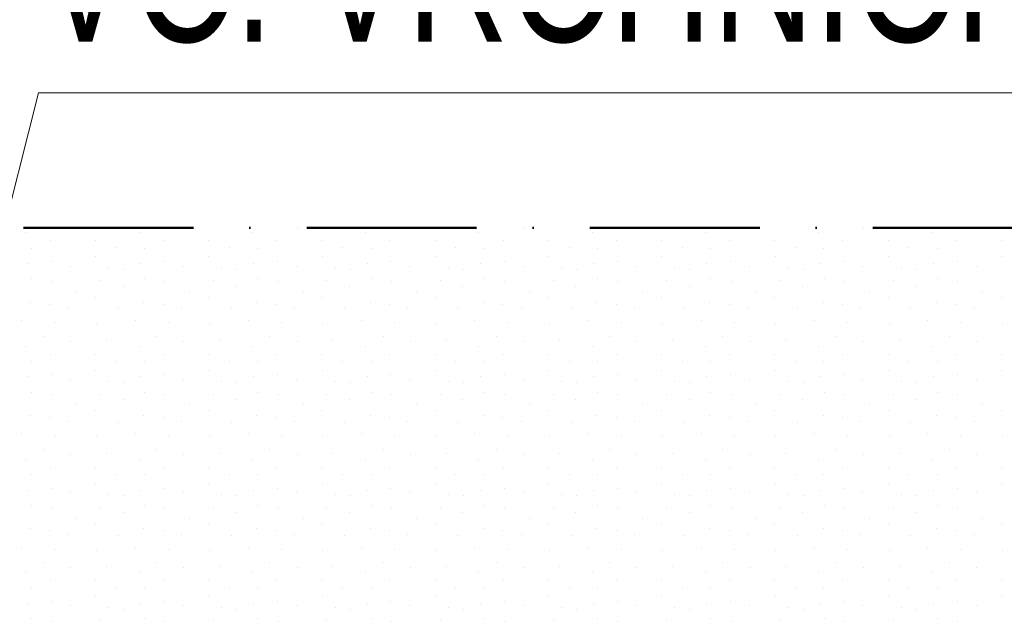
# Model space of a CAD drawing. Header units: millimetres. Extents: x -211955 to 157391, y -241491 to 94238.
# Tile 98 of 138: x 4486 to 6225, y -44115 to -43049. Entities that reach past the tile are written whole.
import ezdxf

# ---------------------------------------------------------------- set-up
doc = ezdxf.new("R2010")
doc.units = ezdxf.units.MM
doc.header["$PDMODE"] = 65
doc.linetypes.add('Cerchovana_1', pattern=[500, 300, -100, 0, -100])
for name, color, linetype, lineweight in [('XR$2$PŮDORYS 1.NP - STÁVAJÍCÍ_1', 7, 'Continuous', 25), ('XR$3$SITUACE - BOURÁNÍ_1', 7, 'Continuous', 25), ('XR$4$SITUACE - BOURÁNÍ - KOTY_1', 7, 'Continuous', 25)]:
    doc.layers.add(name, color=color, linetype=linetype, lineweight=lineweight)
doc.styles.add('ARIALNARROW', font='ARIALN.TTF')
doc.dimstyles.new('DIMSTYLE_4', dxfattribs={"dimtxt": 250, "dimasz": 300, "dimexe": 0, "dimexo": 0, "dimgap": 125, "dimtad": 2, "dimlfac": 0.001, "dimrnd": 0.05, "dimzin": 4, "dimdsep": 46, "dimtxsty": 'ARIALNARROW', "dimblk1": 'ALL_ML_STRICH', "dimblk2": 'ALL_ML_STRICH', "dimsah": 1, "dimcen": 0, "dimclrd": 6, "dimclre": 6, "dimclrt": 6, "dimadec": 0, "dimazin": 0, "dimtfac": 1, "dimtdec": 0, "dimtix": 1, "dimtmove": 2, "dimatfit": 3, "dimfxl": 0, "dimtzin": 0, "dimlwd": 0, "dimlwe": 18, "dimarcsym": 0})

# ---------------------------------------------------------------- blocks, each defined once
blk = doc.blocks.new('VZOR_0')
at = {"layer": 'XR$3$SITUACE - BOURÁNÍ_1', "color": 204, "linetype": 'Continuous', "lineweight": 13}
for p, q in [((4576.2, -43417.2), (4576.2, -43417.2)), ((4776.2, -43417.2), (4776.2, -43417.2)), ((4976.2, -43417.2), (4976.2, -43417.2)), ((5176.2, -43417.2), (5176.2, -43417.2)), ((5376.2, -43417.2), (5376.2, -43417.2)), ((5576.2, -43417.2), (5576.2, -43417.2)), ((5776.2, -43417.2), (5776.2, -43417.2)), ((5976.2, -43417.2), (5976.2, -43417.2)), ((6176.2, -43417.2), (6176.2, -43417.2)), ((4497.4, -43425.8), (4497.4, -43425.8)), ((4540, -43440), (4540, -43440)), ((4620, -43440), (4620, -43440)), ((4697.4, -43425.8), (4697.4, -43425.8)), ((4740, -43440), (4740, -43440)), ((4820, -43440), (4820, -43440)), ((4897.4, -43425.8), (4897.4, -43425.8)), ((4940, -43440), (4940, -43440)), ((5020, -43440), (5020, -43440)), ((5097.4, -43425.8), (5097.4, -43425.8)), ((5140, -43440), (5140, -43440)), ((5220, -43440), (5220, -43440)), ((5297.4, -43425.8), (5297.4, -43425.8)), ((5340, -43440), (5340, -43440)), ((5420, -43440), (5420, -43440)), ((5497.4, -43425.8), (5497.4, -43425.8)), ((5540, -43440), (5540, -43440)), ((5620, -43440), (5620, -43440)), ((5697.4, -43425.8), (5697.4, -43425.8)), ((5740, -43440), (5740, -43440)), ((5820, -43440), (5820, -43440)), ((5897.4, -43425.8), (5897.4, -43425.8)), ((5940, -43440), (5940, -43440)), ((6020, -43440), (6020, -43440)), ((6097.4, -43425.8), (6097.4, -43425.8)), ((6140, -43440), (6140, -43440)), ((6220, -43440), (6220, -43440)), ((4506.8, -43453), (4506.8, -43453)), ((4656.8, -43452.4), (4656.8, -43452.4)), ((4706.8, -43453), (4706.8, -43453)), ((4856.8, -43452.4), (4856.8, -43452.4)), ((4906.8, -43453), (4906.8, -43453)), ((5056.8, -43452.4), (5056.8, -43452.4)), ((5106.8, -43453), (5106.8, -43453)), ((5256.8, -43452.4), (5256.8, -43452.4)), ((5306.8, -43453), (5306.8, -43453)), ((5456.8, -43452.4), (5456.8, -43452.4)), ((5506.8, -43453), (5506.8, -43453)), ((5656.8, -43452.4), (5656.8, -43452.4)), ((5706.8, -43453), (5706.8, -43453)), ((5856.8, -43452.4), (5856.8, -43452.4)), ((5906.8, -43453), (5906.8, -43453)), ((6056.8, -43452.4), (6056.8, -43452.4)), ((6106.8, -43453), (6106.8, -43453)), ((4620.6, -43468), (4620.6, -43468)), ((4820.6, -43468), (4820.6, -43468)), ((5020.6, -43468), (5020.6, -43468)), ((5220.6, -43468), (5220.6, -43468)), ((5420.6, -43468), (5420.6, -43468)), ((5620.6, -43468), (5620.6, -43468)), ((5820.6, -43468), (5820.6, -43468)), ((6020.6, -43468), (6020.6, -43468)), ((6220.6, -43468), (6220.6, -43468)), ((4500, -43480), (4500, -43480)), ((4541.8, -43476.4), (4541.8, -43476.4)), ((4575.4, -43484.6), (4575.4, -43484.6)), ((4643.4, -43487.8), (4643.4, -43487.8)), ((4669.8, -43490), (4669.8, -43490)), ((4700, -43480), (4700, -43480)), ((4741.8, -43476.4), (4741.8, -43476.4)), ((4775.4, -43484.6), (4775.4, -43484.6)), ((4843.4, -43487.8), (4843.4, -43487.8)), ((4869.8, -43490), (4869.8, -43490)), ((4900, -43480), (4900, -43480)), ((4941.8, -43476.4), (4941.8, -43476.4)), ((4975.4, -43484.6), (4975.4, -43484.6)), ((5043.4, -43487.8), (5043.4, -43487.8)), ((5069.8, -43490), (5069.8, -43490)), ((5100, -43480), (5100, -43480)), ((5141.8, -43476.4), (5141.8, -43476.4)), ((5175.4, -43484.6), (5175.4, -43484.6)), ((5243.4, -43487.8), (5243.4, -43487.8)), ((5269.8, -43490), (5269.8, -43490)), ((5300, -43480), (5300, -43480)), ((5341.8, -43476.4), (5341.8, -43476.4)), ((5375.4, -43484.6), (5375.4, -43484.6)), ((5443.4, -43487.8), (5443.4, -43487.8)), ((5469.8, -43490), (5469.8, -43490)), ((5500, -43480), (5500, -43480)), ((5541.8, -43476.4), (5541.8, -43476.4)), ((5575.4, -43484.6), (5575.4, -43484.6)), ((5643.4, -43487.8), (5643.4, -43487.8)), ((5669.8, -43490), (5669.8, -43490)), ((5700, -43480), (5700, -43480)), ((5741.8, -43476.4), (5741.8, -43476.4)), ((5775.4, -43484.6), (5775.4, -43484.6)), ((5843.4, -43487.8), (5843.4, -43487.8)), ((5869.8, -43490), (5869.8, -43490)), ((5900, -43480), (5900, -43480)), ((5941.8, -43476.4), (5941.8, -43476.4)), ((5975.4, -43484.6), (5975.4, -43484.6)), ((6043.4, -43487.8), (6043.4, -43487.8)), ((6069.8, -43490), (6069.8, -43490)), ((6100, -43480), (6100, -43480)), ((6141.8, -43476.4), (6141.8, -43476.4)), ((6175.4, -43484.6), (6175.4, -43484.6)), ((4507, -43507), (4507, -43507)), ((4707, -43507), (4707, -43507)), ((4907, -43507), (4907, -43507)), ((5107, -43507), (5107, -43507)), ((5307, -43507), (5307, -43507)), ((5507, -43507), (5507, -43507)), ((5707, -43507), (5707, -43507)), ((5907, -43507), (5907, -43507)), ((6107, -43507), (6107, -43507)), ((4542.8, -43511.8), (4542.8, -43511.8)), ((4628.8, -43510.4), (4628.8, -43510.4)), ((4668.8, -43519.8), (4668.8, -43519.8)), ((4742.8, -43511.8), (4742.8, -43511.8)), ((4828.8, -43510.4), (4828.8, -43510.4)), ((4868.8, -43519.8), (4868.8, -43519.8)), ((4942.8, -43511.8), (4942.8, -43511.8)), ((5028.8, -43510.4), (5028.8, -43510.4)), ((5068.8, -43519.8), (5068.8, -43519.8)), ((5142.8, -43511.8), (5142.8, -43511.8)), ((5228.8, -43510.4), (5228.8, -43510.4)), ((5268.8, -43519.8), (5268.8, -43519.8)), ((5342.8, -43511.8), (5342.8, -43511.8)), ((5428.8, -43510.4), (5428.8, -43510.4)), ((5468.8, -43519.8), (5468.8, -43519.8)), ((5542.8, -43511.8), (5542.8, -43511.8)), ((5628.8, -43510.4), (5628.8, -43510.4)), ((5668.8, -43519.8), (5668.8, -43519.8)), ((5742.8, -43511.8), (5742.8, -43511.8)), ((5828.8, -43510.4), (5828.8, -43510.4)), ((5868.8, -43519.8), (5868.8, -43519.8)), ((5942.8, -43511.8), (5942.8, -43511.8)), ((6028.8, -43510.4), (6028.8, -43510.4)), ((6068.8, -43519.8), (6068.8, -43519.8)), ((6142.8, -43511.8), (6142.8, -43511.8)), ((4587, -43529.6), (4587, -43529.6)), ((4620, -43540), (4620, -43540)), ((4787, -43529.6), (4787, -43529.6)), ((4820, -43540), (4820, -43540)), ((4987, -43529.6), (4987, -43529.6)), ((5020, -43540), (5020, -43540)), ((5187, -43529.6), (5187, -43529.6)), ((5220, -43540), (5220, -43540)), ((5387, -43529.6), (5387, -43529.6)), ((5420, -43540), (5420, -43540)), ((5587, -43529.6), (5587, -43529.6)), ((5620, -43540), (5620, -43540)), ((5787, -43529.6), (5787, -43529.6)), ((5820, -43540), (5820, -43540)), ((5987, -43529.6), (5987, -43529.6)), ((6020, -43540), (6020, -43540)), ((6187, -43529.6), (6187, -43529.6)), ((6220, -43540), (6220, -43540)), ((4505.4, -43548.4), (4505.4, -43548.4)), ((4539.8, -43551.8), (4539.8, -43551.8)), ((4572, -43558.6), (4572, -43558.6)), ((4660, -43560), (4660, -43560)), ((4705.4, -43548.4), (4705.4, -43548.4)), ((4739.8, -43551.8), (4739.8, -43551.8)), ((4772, -43558.6), (4772, -43558.6)), ((4860, -43560), (4860, -43560)), ((4905.4, -43548.4), (4905.4, -43548.4)), ((4939.8, -43551.8), (4939.8, -43551.8)), ((4972, -43558.6), (4972, -43558.6)), ((5060, -43560), (5060, -43560)), ((5105.4, -43548.4), (5105.4, -43548.4)), ((5139.8, -43551.8), (5139.8, -43551.8)), ((5172, -43558.6), (5172, -43558.6)), ((5260, -43560), (5260, -43560)), ((5305.4, -43548.4), (5305.4, -43548.4)), ((5339.8, -43551.8), (5339.8, -43551.8)), ((5372, -43558.6), (5372, -43558.6)), ((5460, -43560), (5460, -43560)), ((5505.4, -43548.4), (5505.4, -43548.4)), ((5539.8, -43551.8), (5539.8, -43551.8)), ((5572, -43558.6), (5572, -43558.6)), ((5660, -43560), (5660, -43560)), ((5705.4, -43548.4), (5705.4, -43548.4)), ((5739.8, -43551.8), (5739.8, -43551.8)), ((5772, -43558.6), (5772, -43558.6)), ((5860, -43560), (5860, -43560)), ((5905.4, -43548.4), (5905.4, -43548.4)), ((5939.8, -43551.8), (5939.8, -43551.8)), ((5972, -43558.6), (5972, -43558.6)), ((6060, -43560), (6060, -43560)), ((6105.4, -43548.4), (6105.4, -43548.4)), ((6139.8, -43551.8), (6139.8, -43551.8)), ((6172, -43558.6), (6172, -43558.6)), ((4490.2, -43580.8), (4490.2, -43580.8)), ((4548.8, -43584.8), (4548.8, -43584.8)), ((4621.8, -43586), (4621.8, -43586)), ((4690.2, -43580.8), (4690.2, -43580.8)), ((4748.8, -43584.8), (4748.8, -43584.8)), ((4821.8, -43586), (4821.8, -43586)), ((4890.2, -43580.8), (4890.2, -43580.8)), ((4948.8, -43584.8), (4948.8, -43584.8)), ((5021.8, -43586), (5021.8, -43586)), ((5090.2, -43580.8), (5090.2, -43580.8)), ((5148.8, -43584.8), (5148.8, -43584.8)), ((5221.8, -43586), (5221.8, -43586)), ((5290.2, -43580.8), (5290.2, -43580.8)), ((5348.8, -43584.8), (5348.8, -43584.8)), ((5421.8, -43586), (5421.8, -43586)), ((5490.2, -43580.8), (5490.2, -43580.8)), ((5548.8, -43584.8), (5548.8, -43584.8)), ((5621.8, -43586), (5621.8, -43586)), ((5690.2, -43580.8), (5690.2, -43580.8)), ((5748.8, -43584.8), (5748.8, -43584.8)), ((5821.8, -43586), (5821.8, -43586)), ((5890.2, -43580.8), (5890.2, -43580.8)), ((5948.8, -43584.8), (5948.8, -43584.8)), ((6021.8, -43586), (6021.8, -43586)), ((6090.2, -43580.8), (6090.2, -43580.8)), ((6148.8, -43584.8), (6148.8, -43584.8)), ((6221.8, -43586), (6221.8, -43586)), ((4528, -43608.4), (4528, -43608.4)), ((4728, -43608.4), (4728, -43608.4)), ((4928, -43608.4), (4928, -43608.4)), ((5128, -43608.4), (5128, -43608.4)), ((5328, -43608.4), (5328, -43608.4)), ((5528, -43608.4), (5528, -43608.4)), ((5728, -43608.4), (5728, -43608.4)), ((5928, -43608.4), (5928, -43608.4)), ((6128, -43608.4), (6128, -43608.4)), ((4497.4, -43625.8), (4497.4, -43625.8)), ((4576.2, -43617.2), (4576.2, -43617.2)), ((4639.6, -43615.6), (4639.6, -43615.6)), ((4697.4, -43625.8), (4697.4, -43625.8)), ((4776.2, -43617.2), (4776.2, -43617.2)), ((4839.6, -43615.6), (4839.6, -43615.6)), ((4897.4, -43625.8), (4897.4, -43625.8)), ((4976.2, -43617.2), (4976.2, -43617.2)), ((5039.6, -43615.6), (5039.6, -43615.6)), ((5097.4, -43625.8), (5097.4, -43625.8)), ((5176.2, -43617.2), (5176.2, -43617.2)), ((5239.6, -43615.6), (5239.6, -43615.6)), ((5297.4, -43625.8), (5297.4, -43625.8)), ((5376.2, -43617.2), (5376.2, -43617.2)), ((5439.6, -43615.6), (5439.6, -43615.6)), ((5497.4, -43625.8), (5497.4, -43625.8)), ((5576.2, -43617.2), (5576.2, -43617.2)), ((5639.6, -43615.6), (5639.6, -43615.6)), ((5697.4, -43625.8), (5697.4, -43625.8)), ((5776.2, -43617.2), (5776.2, -43617.2)), ((5839.6, -43615.6), (5839.6, -43615.6)), ((5897.4, -43625.8), (5897.4, -43625.8)), ((5976.2, -43617.2), (5976.2, -43617.2)), ((6039.6, -43615.6), (6039.6, -43615.6)), ((6097.4, -43625.8), (6097.4, -43625.8)), ((6176.2, -43617.2), (6176.2, -43617.2)), ((4540, -43640), (4540, -43640)), ((4620, -43640), (4620, -43640)), ((4740, -43640), (4740, -43640)), ((4820, -43640), (4820, -43640)), ((4940, -43640), (4940, -43640)), ((5020, -43640), (5020, -43640)), ((5140, -43640), (5140, -43640)), ((5220, -43640), (5220, -43640)), ((5340, -43640), (5340, -43640)), ((5420, -43640), (5420, -43640)), ((5540, -43640), (5540, -43640)), ((5620, -43640), (5620, -43640)), ((5740, -43640), (5740, -43640)), ((5820, -43640), (5820, -43640)), ((5940, -43640), (5940, -43640)), ((6020, -43640), (6020, -43640)), ((6140, -43640), (6140, -43640)), ((6220, -43640), (6220, -43640)), ((4506.8, -43653), (4506.8, -43653)), ((4656.8, -43652.4), (4656.8, -43652.4)), ((4706.8, -43653), (4706.8, -43653)), ((4856.8, -43652.4), (4856.8, -43652.4)), ((4906.8, -43653), (4906.8, -43653)), ((5056.8, -43652.4), (5056.8, -43652.4)), ((5106.8, -43653), (5106.8, -43653)), ((5256.8, -43652.4), (5256.8, -43652.4)), ((5306.8, -43653), (5306.8, -43653)), ((5456.8, -43652.4), (5456.8, -43652.4)), ((5506.8, -43653), (5506.8, -43653)), ((5656.8, -43652.4), (5656.8, -43652.4)), ((5706.8, -43653), (5706.8, -43653)), ((5856.8, -43652.4), (5856.8, -43652.4)), ((5906.8, -43653), (5906.8, -43653)), ((6056.8, -43652.4), (6056.8, -43652.4)), ((6106.8, -43653), (6106.8, -43653)), ((4500, -43680), (4500, -43680)), ((4541.8, -43676.4), (4541.8, -43676.4)), ((4620.6, -43668), (4620.6, -43668)), ((4700, -43680), (4700, -43680)), ((4741.8, -43676.4), (4741.8, -43676.4)), ((4820.6, -43668), (4820.6, -43668)), ((4900, -43680), (4900, -43680)), ((4941.8, -43676.4), (4941.8, -43676.4)), ((5020.6, -43668), (5020.6, -43668)), ((5100, -43680), (5100, -43680)), ((5141.8, -43676.4), (5141.8, -43676.4)), ((5220.6, -43668), (5220.6, -43668)), ((5300, -43680), (5300, -43680)), ((5341.8, -43676.4), (5341.8, -43676.4)), ((5420.6, -43668), (5420.6, -43668)), ((5500, -43680), (5500, -43680)), ((5541.8, -43676.4), (5541.8, -43676.4)), ((5620.6, -43668), (5620.6, -43668)), ((5700, -43680), (5700, -43680)), ((5741.8, -43676.4), (5741.8, -43676.4)), ((5820.6, -43668), (5820.6, -43668)), ((5900, -43680), (5900, -43680)), ((5941.8, -43676.4), (5941.8, -43676.4)), ((6020.6, -43668), (6020.6, -43668)), ((6100, -43680), (6100, -43680)), ((6141.8, -43676.4), (6141.8, -43676.4)), ((6220.6, -43668), (6220.6, -43668)), ((4575.4, -43684.6), (4575.4, -43684.6)), ((4643.4, -43687.8), (4643.4, -43687.8)), ((4669.8, -43690), (4669.8, -43690)), ((4775.4, -43684.6), (4775.4, -43684.6)), ((4843.4, -43687.8), (4843.4, -43687.8)), ((4869.8, -43690), (4869.8, -43690)), ((4975.4, -43684.6), (4975.4, -43684.6)), ((5043.4, -43687.8), (5043.4, -43687.8)), ((5069.8, -43690), (5069.8, -43690)), ((5175.4, -43684.6), (5175.4, -43684.6)), ((5243.4, -43687.8), (5243.4, -43687.8)), ((5269.8, -43690), (5269.8, -43690)), ((5375.4, -43684.6), (5375.4, -43684.6)), ((5443.4, -43687.8), (5443.4, -43687.8)), ((5469.8, -43690), (5469.8, -43690)), ((5575.4, -43684.6), (5575.4, -43684.6)), ((5643.4, -43687.8), (5643.4, -43687.8)), ((5669.8, -43690), (5669.8, -43690)), ((5775.4, -43684.6), (5775.4, -43684.6)), ((5843.4, -43687.8), (5843.4, -43687.8)), ((5869.8, -43690), (5869.8, -43690)), ((5975.4, -43684.6), (5975.4, -43684.6)), ((6043.4, -43687.8), (6043.4, -43687.8)), ((6069.8, -43690), (6069.8, -43690)), ((6175.4, -43684.6), (6175.4, -43684.6)), ((4507, -43707), (4507, -43707)), ((4542.8, -43711.8), (4542.8, -43711.8)), ((4628.8, -43710.4), (4628.8, -43710.4)), ((4707, -43707), (4707, -43707)), ((4742.8, -43711.8), (4742.8, -43711.8)), ((4828.8, -43710.4), (4828.8, -43710.4)), ((4907, -43707), (4907, -43707)), ((4942.8, -43711.8), (4942.8, -43711.8)), ((5028.8, -43710.4), (5028.8, -43710.4)), ((5107, -43707), (5107, -43707)), ((5142.8, -43711.8), (5142.8, -43711.8)), ((5228.8, -43710.4), (5228.8, -43710.4)), ((5307, -43707), (5307, -43707)), ((5342.8, -43711.8), (5342.8, -43711.8)), ((5428.8, -43710.4), (5428.8, -43710.4)), ((5507, -43707), (5507, -43707)), ((5542.8, -43711.8), (5542.8, -43711.8)), ((5628.8, -43710.4), (5628.8, -43710.4)), ((5707, -43707), (5707, -43707)), ((5742.8, -43711.8), (5742.8, -43711.8)), ((5828.8, -43710.4), (5828.8, -43710.4)), ((5907, -43707), (5907, -43707)), ((5942.8, -43711.8), (5942.8, -43711.8)), ((6028.8, -43710.4), (6028.8, -43710.4)), ((6107, -43707), (6107, -43707)), ((6142.8, -43711.8), (6142.8, -43711.8)), ((4587, -43729.6), (4587, -43729.6)), ((4668.8, -43719.8), (4668.8, -43719.8)), ((4787, -43729.6), (4787, -43729.6)), ((4868.8, -43719.8), (4868.8, -43719.8)), ((4987, -43729.6), (4987, -43729.6)), ((5068.8, -43719.8), (5068.8, -43719.8)), ((5187, -43729.6), (5187, -43729.6)), ((5268.8, -43719.8), (5268.8, -43719.8)), ((5387, -43729.6), (5387, -43729.6)), ((5468.8, -43719.8), (5468.8, -43719.8)), ((5587, -43729.6), (5587, -43729.6)), ((5668.8, -43719.8), (5668.8, -43719.8)), ((5787, -43729.6), (5787, -43729.6)), ((5868.8, -43719.8), (5868.8, -43719.8)), ((5987, -43729.6), (5987, -43729.6)), ((6068.8, -43719.8), (6068.8, -43719.8)), ((6187, -43729.6), (6187, -43729.6)), ((4505.4, -43748.4), (4505.4, -43748.4)), ((4539.8, -43751.8), (4539.8, -43751.8)), ((4620, -43740), (4620, -43740)), ((4705.4, -43748.4), (4705.4, -43748.4)), ((4739.8, -43751.8), (4739.8, -43751.8)), ((4820, -43740), (4820, -43740)), ((4905.4, -43748.4), (4905.4, -43748.4)), ((4939.8, -43751.8), (4939.8, -43751.8)), ((5020, -43740), (5020, -43740)), ((5105.4, -43748.4), (5105.4, -43748.4)), ((5139.8, -43751.8), (5139.8, -43751.8)), ((5220, -43740), (5220, -43740)), ((5305.4, -43748.4), (5305.4, -43748.4)), ((5339.8, -43751.8), (5339.8, -43751.8)), ((5420, -43740), (5420, -43740)), ((5505.4, -43748.4), (5505.4, -43748.4)), ((5539.8, -43751.8), (5539.8, -43751.8)), ((5620, -43740), (5620, -43740)), ((5705.4, -43748.4), (5705.4, -43748.4)), ((5739.8, -43751.8), (5739.8, -43751.8)), ((5820, -43740), (5820, -43740)), ((5905.4, -43748.4), (5905.4, -43748.4)), ((5939.8, -43751.8), (5939.8, -43751.8)), ((6020, -43740), (6020, -43740)), ((6105.4, -43748.4), (6105.4, -43748.4)), ((6139.8, -43751.8), (6139.8, -43751.8)), ((6220, -43740), (6220, -43740)), ((4572, -43758.6), (4572, -43758.6)), ((4660, -43760), (4660, -43760)), ((4772, -43758.6), (4772, -43758.6)), ((4860, -43760), (4860, -43760)), ((4972, -43758.6), (4972, -43758.6)), ((5060, -43760), (5060, -43760)), ((5172, -43758.6), (5172, -43758.6)), ((5260, -43760), (5260, -43760)), ((5372, -43758.6), (5372, -43758.6)), ((5460, -43760), (5460, -43760)), ((5572, -43758.6), (5572, -43758.6)), ((5660, -43760), (5660, -43760)), ((5772, -43758.6), (5772, -43758.6)), ((5860, -43760), (5860, -43760)), ((5972, -43758.6), (5972, -43758.6)), ((6060, -43760), (6060, -43760)), ((6172, -43758.6), (6172, -43758.6)), ((4490.2, -43780.8), (4490.2, -43780.8)), ((4548.8, -43784.8), (4548.8, -43784.8)), ((4621.8, -43786), (4621.8, -43786)), ((4690.2, -43780.8), (4690.2, -43780.8)), ((4748.8, -43784.8), (4748.8, -43784.8)), ((4821.8, -43786), (4821.8, -43786)), ((4890.2, -43780.8), (4890.2, -43780.8)), ((4948.8, -43784.8), (4948.8, -43784.8)), ((5021.8, -43786), (5021.8, -43786)), ((5090.2, -43780.8), (5090.2, -43780.8)), ((5148.8, -43784.8), (5148.8, -43784.8)), ((5221.8, -43786), (5221.8, -43786)), ((5290.2, -43780.8), (5290.2, -43780.8)), ((5348.8, -43784.8), (5348.8, -43784.8)), ((5421.8, -43786), (5421.8, -43786)), ((5490.2, -43780.8), (5490.2, -43780.8)), ((5548.8, -43784.8), (5548.8, -43784.8)), ((5621.8, -43786), (5621.8, -43786)), ((5690.2, -43780.8), (5690.2, -43780.8)), ((5748.8, -43784.8), (5748.8, -43784.8)), ((5821.8, -43786), (5821.8, -43786)), ((5890.2, -43780.8), (5890.2, -43780.8)), ((5948.8, -43784.8), (5948.8, -43784.8)), ((6021.8, -43786), (6021.8, -43786)), ((6090.2, -43780.8), (6090.2, -43780.8)), ((6148.8, -43784.8), (6148.8, -43784.8)), ((6221.8, -43786), (6221.8, -43786)), ((4528, -43808.4), (4528, -43808.4)), ((4576.2, -43817.2), (4576.2, -43817.2)), ((4639.6, -43815.6), (4639.6, -43815.6)), ((4728, -43808.4), (4728, -43808.4)), ((4776.2, -43817.2), (4776.2, -43817.2)), ((4839.6, -43815.6), (4839.6, -43815.6)), ((4928, -43808.4), (4928, -43808.4)), ((4976.2, -43817.2), (4976.2, -43817.2)), ((5039.6, -43815.6), (5039.6, -43815.6)), ((5128, -43808.4), (5128, -43808.4)), ((5176.2, -43817.2), (5176.2, -43817.2)), ((5239.6, -43815.6), (5239.6, -43815.6)), ((5328, -43808.4), (5328, -43808.4)), ((5376.2, -43817.2), (5376.2, -43817.2)), ((5439.6, -43815.6), (5439.6, -43815.6)), ((5528, -43808.4), (5528, -43808.4)), ((5576.2, -43817.2), (5576.2, -43817.2)), ((5639.6, -43815.6), (5639.6, -43815.6)), ((5728, -43808.4), (5728, -43808.4)), ((5776.2, -43817.2), (5776.2, -43817.2)), ((5839.6, -43815.6), (5839.6, -43815.6)), ((5928, -43808.4), (5928, -43808.4)), ((5976.2, -43817.2), (5976.2, -43817.2)), ((6039.6, -43815.6), (6039.6, -43815.6)), ((6128, -43808.4), (6128, -43808.4)), ((6176.2, -43817.2), (6176.2, -43817.2)), ((4497.4, -43825.8), (4497.4, -43825.8)), ((4540, -43840), (4540, -43840)), ((4620, -43840), (4620, -43840)), ((4697.4, -43825.8), (4697.4, -43825.8)), ((4740, -43840), (4740, -43840)), ((4820, -43840), (4820, -43840)), ((4897.4, -43825.8), (4897.4, -43825.8)), ((4940, -43840), (4940, -43840)), ((5020, -43840), (5020, -43840)), ((5097.4, -43825.8), (5097.4, -43825.8)), ((5140, -43840), (5140, -43840)), ((5220, -43840), (5220, -43840)), ((5297.4, -43825.8), (5297.4, -43825.8)), ((5340, -43840), (5340, -43840)), ((5420, -43840), (5420, -43840)), ((5497.4, -43825.8), (5497.4, -43825.8)), ((5540, -43840), (5540, -43840)), ((5620, -43840), (5620, -43840)), ((5697.4, -43825.8), (5697.4, -43825.8)), ((5740, -43840), (5740, -43840)), ((5820, -43840), (5820, -43840)), ((5897.4, -43825.8), (5897.4, -43825.8)), ((5940, -43840), (5940, -43840)), ((6020, -43840), (6020, -43840)), ((6097.4, -43825.8), (6097.4, -43825.8)), ((6140, -43840), (6140, -43840)), ((6220, -43840), (6220, -43840)), ((4506.8, -43853), (4506.8, -43853)), ((4656.8, -43852.4), (4656.8, -43852.4)), ((4706.8, -43853), (4706.8, -43853)), ((4856.8, -43852.4), (4856.8, -43852.4)), ((4906.8, -43853), (4906.8, -43853)), ((5056.8, -43852.4), (5056.8, -43852.4)), ((5106.8, -43853), (5106.8, -43853)), ((5256.8, -43852.4), (5256.8, -43852.4)), ((5306.8, -43853), (5306.8, -43853)), ((5456.8, -43852.4), (5456.8, -43852.4)), ((5506.8, -43853), (5506.8, -43853)), ((5656.8, -43852.4), (5656.8, -43852.4)), ((5706.8, -43853), (5706.8, -43853)), ((5856.8, -43852.4), (5856.8, -43852.4)), ((5906.8, -43853), (5906.8, -43853)), ((6056.8, -43852.4), (6056.8, -43852.4)), ((6106.8, -43853), (6106.8, -43853)), ((4620.6, -43868), (4620.6, -43868)), ((4820.6, -43868), (4820.6, -43868)), ((5020.6, -43868), (5020.6, -43868)), ((5220.6, -43868), (5220.6, -43868)), ((5420.6, -43868), (5420.6, -43868)), ((5620.6, -43868), (5620.6, -43868)), ((5820.6, -43868), (5820.6, -43868)), ((6020.6, -43868), (6020.6, -43868)), ((6220.6, -43868), (6220.6, -43868)), ((4500, -43880), (4500, -43880)), ((4541.8, -43876.4), (4541.8, -43876.4)), ((4575.4, -43884.6), (4575.4, -43884.6)), ((4643.4, -43887.8), (4643.4, -43887.8)), ((4669.8, -43890), (4669.8, -43890)), ((4700, -43880), (4700, -43880)), ((4741.8, -43876.4), (4741.8, -43876.4)), ((4775.4, -43884.6), (4775.4, -43884.6)), ((4843.4, -43887.8), (4843.4, -43887.8)), ((4869.8, -43890), (4869.8, -43890)), ((4900, -43880), (4900, -43880)), ((4941.8, -43876.4), (4941.8, -43876.4)), ((4975.4, -43884.6), (4975.4, -43884.6)), ((5043.4, -43887.8), (5043.4, -43887.8)), ((5069.8, -43890), (5069.8, -43890)), ((5100, -43880), (5100, -43880)), ((5141.8, -43876.4), (5141.8, -43876.4)), ((5175.4, -43884.6), (5175.4, -43884.6)), ((5243.4, -43887.8), (5243.4, -43887.8)), ((5269.8, -43890), (5269.8, -43890)), ((5300, -43880), (5300, -43880)), ((5341.8, -43876.4), (5341.8, -43876.4)), ((5375.4, -43884.6), (5375.4, -43884.6)), ((5443.4, -43887.8), (5443.4, -43887.8)), ((5469.8, -43890), (5469.8, -43890)), ((5500, -43880), (5500, -43880)), ((5541.8, -43876.4), (5541.8, -43876.4)), ((5575.4, -43884.6), (5575.4, -43884.6)), ((5643.4, -43887.8), (5643.4, -43887.8)), ((5669.8, -43890), (5669.8, -43890)), ((5700, -43880), (5700, -43880)), ((5741.8, -43876.4), (5741.8, -43876.4)), ((5775.4, -43884.6), (5775.4, -43884.6)), ((5843.4, -43887.8), (5843.4, -43887.8)), ((5869.8, -43890), (5869.8, -43890)), ((5900, -43880), (5900, -43880)), ((5941.8, -43876.4), (5941.8, -43876.4)), ((5975.4, -43884.6), (5975.4, -43884.6)), ((6043.4, -43887.8), (6043.4, -43887.8)), ((6069.8, -43890), (6069.8, -43890)), ((6100, -43880), (6100, -43880)), ((6141.8, -43876.4), (6141.8, -43876.4)), ((6175.4, -43884.6), (6175.4, -43884.6)), ((4507, -43907), (4507, -43907)), ((4707, -43907), (4707, -43907)), ((4907, -43907), (4907, -43907)), ((5107, -43907), (5107, -43907)), ((5307, -43907), (5307, -43907)), ((5507, -43907), (5507, -43907)), ((5707, -43907), (5707, -43907)), ((5907, -43907), (5907, -43907)), ((6107, -43907), (6107, -43907)), ((4542.8, -43911.8), (4542.8, -43911.8)), ((4628.8, -43910.4), (4628.8, -43910.4)), ((4668.8, -43919.8), (4668.8, -43919.8)), ((4742.8, -43911.8), (4742.8, -43911.8)), ((4828.8, -43910.4), (4828.8, -43910.4)), ((4868.8, -43919.8), (4868.8, -43919.8)), ((4942.8, -43911.8), (4942.8, -43911.8)), ((5028.8, -43910.4), (5028.8, -43910.4)), ((5068.8, -43919.8), (5068.8, -43919.8)), ((5142.8, -43911.8), (5142.8, -43911.8)), ((5228.8, -43910.4), (5228.8, -43910.4)), ((5268.8, -43919.8), (5268.8, -43919.8)), ((5342.8, -43911.8), (5342.8, -43911.8)), ((5428.8, -43910.4), (5428.8, -43910.4)), ((5468.8, -43919.8), (5468.8, -43919.8)), ((5542.8, -43911.8), (5542.8, -43911.8)), ((5628.8, -43910.4), (5628.8, -43910.4)), ((5668.8, -43919.8), (5668.8, -43919.8)), ((5742.8, -43911.8), (5742.8, -43911.8)), ((5828.8, -43910.4), (5828.8, -43910.4)), ((5868.8, -43919.8), (5868.8, -43919.8)), ((5942.8, -43911.8), (5942.8, -43911.8)), ((6028.8, -43910.4), (6028.8, -43910.4)), ((6068.8, -43919.8), (6068.8, -43919.8)), ((6142.8, -43911.8), (6142.8, -43911.8)), ((4587, -43929.6), (4587, -43929.6)), ((4620, -43940), (4620, -43940)), ((4787, -43929.6), (4787, -43929.6)), ((4820, -43940), (4820, -43940)), ((4987, -43929.6), (4987, -43929.6)), ((5020, -43940), (5020, -43940)), ((5187, -43929.6), (5187, -43929.6)), ((5220, -43940), (5220, -43940)), ((5387, -43929.6), (5387, -43929.6)), ((5420, -43940), (5420, -43940)), ((5587, -43929.6), (5587, -43929.6)), ((5620, -43940), (5620, -43940)), ((5787, -43929.6), (5787, -43929.6)), ((5820, -43940), (5820, -43940)), ((5987, -43929.6), (5987, -43929.6)), ((6020, -43940), (6020, -43940)), ((6187, -43929.6), (6187, -43929.6)), ((6220, -43940), (6220, -43940)), ((4505.4, -43948.4), (4505.4, -43948.4)), ((4539.8, -43951.8), (4539.8, -43951.8)), ((4572, -43958.6), (4572, -43958.6)), ((4660, -43960), (4660, -43960)), ((4705.4, -43948.4), (4705.4, -43948.4)), ((4739.8, -43951.8), (4739.8, -43951.8)), ((4772, -43958.6), (4772, -43958.6)), ((4860, -43960), (4860, -43960)), ((4905.4, -43948.4), (4905.4, -43948.4)), ((4939.8, -43951.8), (4939.8, -43951.8)), ((4972, -43958.6), (4972, -43958.6)), ((5060, -43960), (5060, -43960)), ((5105.4, -43948.4), (5105.4, -43948.4)), ((5139.8, -43951.8), (5139.8, -43951.8)), ((5172, -43958.6), (5172, -43958.6)), ((5260, -43960), (5260, -43960)), ((5305.4, -43948.4), (5305.4, -43948.4)), ((5339.8, -43951.8), (5339.8, -43951.8)), ((5372, -43958.6), (5372, -43958.6)), ((5460, -43960), (5460, -43960)), ((5505.4, -43948.4), (5505.4, -43948.4)), ((5539.8, -43951.8), (5539.8, -43951.8)), ((5572, -43958.6), (5572, -43958.6)), ((5660, -43960), (5660, -43960)), ((5705.4, -43948.4), (5705.4, -43948.4)), ((5739.8, -43951.8), (5739.8, -43951.8)), ((5772, -43958.6), (5772, -43958.6)), ((5860, -43960), (5860, -43960)), ((5905.4, -43948.4), (5905.4, -43948.4)), ((5939.8, -43951.8), (5939.8, -43951.8)), ((5972, -43958.6), (5972, -43958.6)), ((6060, -43960), (6060, -43960)), ((6105.4, -43948.4), (6105.4, -43948.4)), ((6139.8, -43951.8), (6139.8, -43951.8)), ((6172, -43958.6), (6172, -43958.6)), ((4490.2, -43980.8), (4490.2, -43980.8)), ((4548.8, -43984.8), (4548.8, -43984.8)), ((4621.8, -43986), (4621.8, -43986)), ((4690.2, -43980.8), (4690.2, -43980.8)), ((4748.8, -43984.8), (4748.8, -43984.8)), ((4821.8, -43986), (4821.8, -43986)), ((4890.2, -43980.8), (4890.2, -43980.8)), ((4948.8, -43984.8), (4948.8, -43984.8)), ((5021.8, -43986), (5021.8, -43986)), ((5090.2, -43980.8), (5090.2, -43980.8)), ((5148.8, -43984.8), (5148.8, -43984.8)), ((5221.8, -43986), (5221.8, -43986)), ((5290.2, -43980.8), (5290.2, -43980.8)), ((5348.8, -43984.8), (5348.8, -43984.8)), ((5421.8, -43986), (5421.8, -43986)), ((5490.2, -43980.8), (5490.2, -43980.8)), ((5548.8, -43984.8), (5548.8, -43984.8)), ((5621.8, -43986), (5621.8, -43986)), ((5690.2, -43980.8), (5690.2, -43980.8)), ((5748.8, -43984.8), (5748.8, -43984.8)), ((5821.8, -43986), (5821.8, -43986)), ((5890.2, -43980.8), (5890.2, -43980.8)), ((5948.8, -43984.8), (5948.8, -43984.8)), ((6021.8, -43986), (6021.8, -43986)), ((6090.2, -43980.8), (6090.2, -43980.8)), ((6148.8, -43984.8), (6148.8, -43984.8)), ((6221.8, -43986), (6221.8, -43986)), ((4528, -44008.4), (4528, -44008.4)), ((4728, -44008.4), (4728, -44008.4)), ((4928, -44008.4), (4928, -44008.4)), ((5128, -44008.4), (5128, -44008.4)), ((5328, -44008.4), (5328, -44008.4)), ((5528, -44008.4), (5528, -44008.4)), ((5728, -44008.4), (5728, -44008.4)), ((5928, -44008.4), (5928, -44008.4)), ((6128, -44008.4), (6128, -44008.4)), ((4497.4, -44025.8), (4497.4, -44025.8)), ((4576.2, -44017.2), (4576.2, -44017.2)), ((4639.6, -44015.6), (4639.6, -44015.6)), ((4697.4, -44025.8), (4697.4, -44025.8)), ((4776.2, -44017.2), (4776.2, -44017.2)), ((4839.6, -44015.6), (4839.6, -44015.6)), ((4897.4, -44025.8), (4897.4, -44025.8)), ((4976.2, -44017.2), (4976.2, -44017.2)), ((5039.6, -44015.6), (5039.6, -44015.6)), ((5097.4, -44025.8), (5097.4, -44025.8)), ((5176.2, -44017.2), (5176.2, -44017.2)), ((5239.6, -44015.6), (5239.6, -44015.6)), ((5297.4, -44025.8), (5297.4, -44025.8)), ((5376.2, -44017.2), (5376.2, -44017.2)), ((5439.6, -44015.6), (5439.6, -44015.6)), ((5497.4, -44025.8), (5497.4, -44025.8)), ((5576.2, -44017.2), (5576.2, -44017.2)), ((5639.6, -44015.6), (5639.6, -44015.6)), ((5697.4, -44025.8), (5697.4, -44025.8)), ((5776.2, -44017.2), (5776.2, -44017.2)), ((5839.6, -44015.6), (5839.6, -44015.6)), ((5897.4, -44025.8), (5897.4, -44025.8)), ((5976.2, -44017.2), (5976.2, -44017.2)), ((6039.6, -44015.6), (6039.6, -44015.6)), ((6097.4, -44025.8), (6097.4, -44025.8)), ((6176.2, -44017.2), (6176.2, -44017.2)), ((4540, -44040), (4540, -44040)), ((4620, -44040), (4620, -44040)), ((4740, -44040), (4740, -44040)), ((4820, -44040), (4820, -44040)), ((4940, -44040), (4940, -44040)), ((5020, -44040), (5020, -44040)), ((5140, -44040), (5140, -44040)), ((5220, -44040), (5220, -44040)), ((5340, -44040), (5340, -44040)), ((5420, -44040), (5420, -44040)), ((5540, -44040), (5540, -44040)), ((5620, -44040), (5620, -44040)), ((5740, -44040), (5740, -44040)), ((5820, -44040), (5820, -44040)), ((5940, -44040), (5940, -44040)), ((6020, -44040), (6020, -44040)), ((6140, -44040), (6140, -44040)), ((6220, -44040), (6220, -44040)), ((4506.8, -44053), (4506.8, -44053)), ((4656.8, -44052.4), (4656.8, -44052.4)), ((4706.8, -44053), (4706.8, -44053)), ((4856.8, -44052.4), (4856.8, -44052.4)), ((4906.8, -44053), (4906.8, -44053)), ((5056.8, -44052.4), (5056.8, -44052.4)), ((5106.8, -44053), (5106.8, -44053)), ((5256.8, -44052.4), (5256.8, -44052.4)), ((5306.8, -44053), (5306.8, -44053)), ((5456.8, -44052.4), (5456.8, -44052.4)), ((5506.8, -44053), (5506.8, -44053)), ((5656.8, -44052.4), (5656.8, -44052.4)), ((5706.8, -44053), (5706.8, -44053)), ((5856.8, -44052.4), (5856.8, -44052.4)), ((5906.8, -44053), (5906.8, -44053)), ((6056.8, -44052.4), (6056.8, -44052.4)), ((6106.8, -44053), (6106.8, -44053)), ((4500, -44080), (4500, -44080)), ((4541.8, -44076.4), (4541.8, -44076.4)), ((4620.6, -44068), (4620.6, -44068)), ((4700, -44080), (4700, -44080)), ((4741.8, -44076.4), (4741.8, -44076.4)), ((4820.6, -44068), (4820.6, -44068)), ((4900, -44080), (4900, -44080)), ((4941.8, -44076.4), (4941.8, -44076.4)), ((5020.6, -44068), (5020.6, -44068)), ((5100, -44080), (5100, -44080)), ((5141.8, -44076.4), (5141.8, -44076.4)), ((5220.6, -44068), (5220.6, -44068)), ((5300, -44080), (5300, -44080)), ((5341.8, -44076.4), (5341.8, -44076.4)), ((5420.6, -44068), (5420.6, -44068)), ((5500, -44080), (5500, -44080)), ((5541.8, -44076.4), (5541.8, -44076.4)), ((5620.6, -44068), (5620.6, -44068)), ((5700, -44080), (5700, -44080)), ((5741.8, -44076.4), (5741.8, -44076.4)), ((5820.6, -44068), (5820.6, -44068)), ((5900, -44080), (5900, -44080)), ((5941.8, -44076.4), (5941.8, -44076.4)), ((6020.6, -44068), (6020.6, -44068)), ((6100, -44080), (6100, -44080)), ((6141.8, -44076.4), (6141.8, -44076.4)), ((6220.6, -44068), (6220.6, -44068)), ((4575.4, -44084.6), (4575.4, -44084.6)), ((4643.4, -44087.8), (4643.4, -44087.8)), ((4669.8, -44090), (4669.8, -44090)), ((4775.4, -44084.6), (4775.4, -44084.6)), ((4843.4, -44087.8), (4843.4, -44087.8)), ((4869.8, -44090), (4869.8, -44090)), ((4975.4, -44084.6), (4975.4, -44084.6)), ((5043.4, -44087.8), (5043.4, -44087.8)), ((5069.8, -44090), (5069.8, -44090)), ((5175.4, -44084.6), (5175.4, -44084.6)), ((5243.4, -44087.8), (5243.4, -44087.8)), ((5269.8, -44090), (5269.8, -44090)), ((5375.4, -44084.6), (5375.4, -44084.6)), ((5443.4, -44087.8), (5443.4, -44087.8)), ((5469.8, -44090), (5469.8, -44090)), ((5575.4, -44084.6), (5575.4, -44084.6)), ((5643.4, -44087.8), (5643.4, -44087.8)), ((5669.8, -44090), (5669.8, -44090)), ((5775.4, -44084.6), (5775.4, -44084.6)), ((5843.4, -44087.8), (5843.4, -44087.8)), ((5869.8, -44090), (5869.8, -44090)), ((5975.4, -44084.6), (5975.4, -44084.6)), ((6043.4, -44087.8), (6043.4, -44087.8)), ((6069.8, -44090), (6069.8, -44090)), ((6175.4, -44084.6), (6175.4, -44084.6)), ((4507, -44107), (4507, -44107)), ((4542.8, -44111.8), (4542.8, -44111.8)), ((4628.8, -44110.4), (4628.8, -44110.4)), ((4707, -44107), (4707, -44107)), ((4742.8, -44111.8), (4742.8, -44111.8)), ((4828.8, -44110.4), (4828.8, -44110.4)), ((4907, -44107), (4907, -44107)), ((4942.8, -44111.8), (4942.8, -44111.8)), ((5028.8, -44110.4), (5028.8, -44110.4)), ((5107, -44107), (5107, -44107)), ((5142.8, -44111.8), (5142.8, -44111.8)), ((5228.8, -44110.4), (5228.8, -44110.4)), ((5307, -44107), (5307, -44107)), ((5342.8, -44111.8), (5342.8, -44111.8)), ((5428.8, -44110.4), (5428.8, -44110.4)), ((5507, -44107), (5507, -44107)), ((5542.8, -44111.8), (5542.8, -44111.8)), ((5628.8, -44110.4), (5628.8, -44110.4)), ((5707, -44107), (5707, -44107)), ((5742.8, -44111.8), (5742.8, -44111.8)), ((5828.8, -44110.4), (5828.8, -44110.4)), ((5907, -44107), (5907, -44107)), ((5942.8, -44111.8), (5942.8, -44111.8)), ((6028.8, -44110.4), (6028.8, -44110.4)), ((6107, -44107), (6107, -44107)), ((6142.8, -44111.8), (6142.8, -44111.8))]:
    blk.add_line(p, q, dxfattribs=at)
blk = doc.blocks.new('ALL_ML_STRICH')
at = {"color": 0, "linetype": 'ByBlock', "lineweight": -2}
for p, q in [((0, -0.5), (0, 0.5)), ((-0.3, -0.3), (0.3, 0.3)), ((-1, 0), (0.5, 0))]:
    blk.add_line(p, q, dxfattribs=at)
blk = doc.blocks.new('*D26')
at = {"layer": 'DEFPOINTS', "color": 6, "linetype": 'Continuous', "lineweight": 18}
for p in [(2337, -40830.5), (2337, -44273.9), (17287.9, -44268.6)]:
    blk.add_point(p, dxfattribs=at)
at = {"layer": 'XR$4$SITUACE - BOURÁNÍ - KOTY_1', "color": 6, "linetype": 'Continuous', "lineweight": -2}
for p, q in [((2337, -42909.7), (2337, -40830.5)), ((2337, -40830.5), (17287.9, -40830.5)), ((17287.9, -42284.5), (17287.9, -40830.5))]:
    blk.add_line(p, q, dxfattribs=at)
at = {"layer": 'XR$4$SITUACE - BOURÁNÍ - KOTY_1', "color": 6, "linetype": 'Continuous', "lineweight": 18, "xscale": 300, "yscale": 300, "zscale": 300, "rotation": 180}
blk.add_blockref('ALL_ML_STRICH', (2337, -40830.5), dxfattribs=at)
at = {"layer": 'XR$4$SITUACE - BOURÁNÍ - KOTY_1', "color": 6, "linetype": 'Continuous', "lineweight": 18, "xscale": 300, "yscale": 300, "zscale": 300}
blk.add_blockref('ALL_ML_STRICH', (17287.9, -40830.5), dxfattribs=at)
at = {"layer": 'XR$4$SITUACE - BOURÁNÍ - KOTY_1', "color": 6, "linetype": 'Continuous', "lineweight": 18, "insert": (9847.5, -40605.5), "char_height": 250, "width": 1014.286, "attachment_point": 5, "style": 'ARIALNARROW'}
blk.add_mtext('\\W0.81;\\A1;{14.95}', dxfattribs=at)

msp = doc.modelspace()

# ---------------------------------------------------------------- linework, layer by layer
at = {"layer": 'XR$2$PŮDORYS 1.NP - STÁVAJÍCÍ_1', "color": 7, "linetype": 'Continuous', "lineweight": 13}
for p, q in [((3694.606, -46437.171), (4519.488, -43178.198)), ((4519.488, -43178.198), (9929.488, -43178.198))]:
    msp.add_line(p, q, dxfattribs=at)
at = {"layer": 'XR$3$SITUACE - BOURÁNÍ_1', "color": 204, "linetype": 'Cerchovana_1', "lineweight": 50}
msp.add_line((-7.849, -43416.677), (17097.151, -43416.677), dxfattribs=at)

# ---------------------------------------------------------------- block references
at = {"layer": 'XR$3$SITUACE - BOURÁNÍ_1', "color": 204, "linetype": 'Continuous', "lineweight": 13}
msp.add_blockref('VZOR_0', (0, 0), dxfattribs=at)

# ---------------------------------------------------------------- texts
at = {"layer": 'XR$3$SITUACE - BOURÁNÍ_1', "color": 7, "linetype": 'Continuous', "lineweight": 25, "insert": (4519.488, -42461.531), "char_height": 250, "width": 5689.28521, "attachment_point": 1, "line_spacing_factor": 0.903614, "style": 'ARIALNARROW'}
msp.add_mtext('\\W0.87;BOURANÍ ZDĚNNÝCH ANGLICKÝCH DVORKŮ, \\PVČ. VRCHNÍCH KRYCÍCH OCELOVÝCH MŘÍŽÍ', dxfattribs=at)

# ---------------------------------------------------------------- dimensions: what is measured, and where the dimension line sits
at = {"layer": 'XR$4$SITUACE - BOURÁNÍ - KOTY_1', "color": 6, "linetype": 'Continuous', "lineweight": 18}
dim = msp.add_linear_dim(base=(17287.921, -40830.484), p1=(2337.017, -42909.717), p2=(17287.921, -42284.477), dimstyle='DIMSTYLE_4', override={"dimpost": '<>', "dimclrd": 6, "dimclre": 6, "dimclrt": 6, "dimlwd": 0, "dimlwe": 18}, dxfattribs=at)
dim.commit()
dim.dimension.update_dxf_attribs({"geometry": '*D26', "text_midpoint": (9847.469, -40605.484), "dimtype": 160})

doc.saveas('drawing.dxf')
